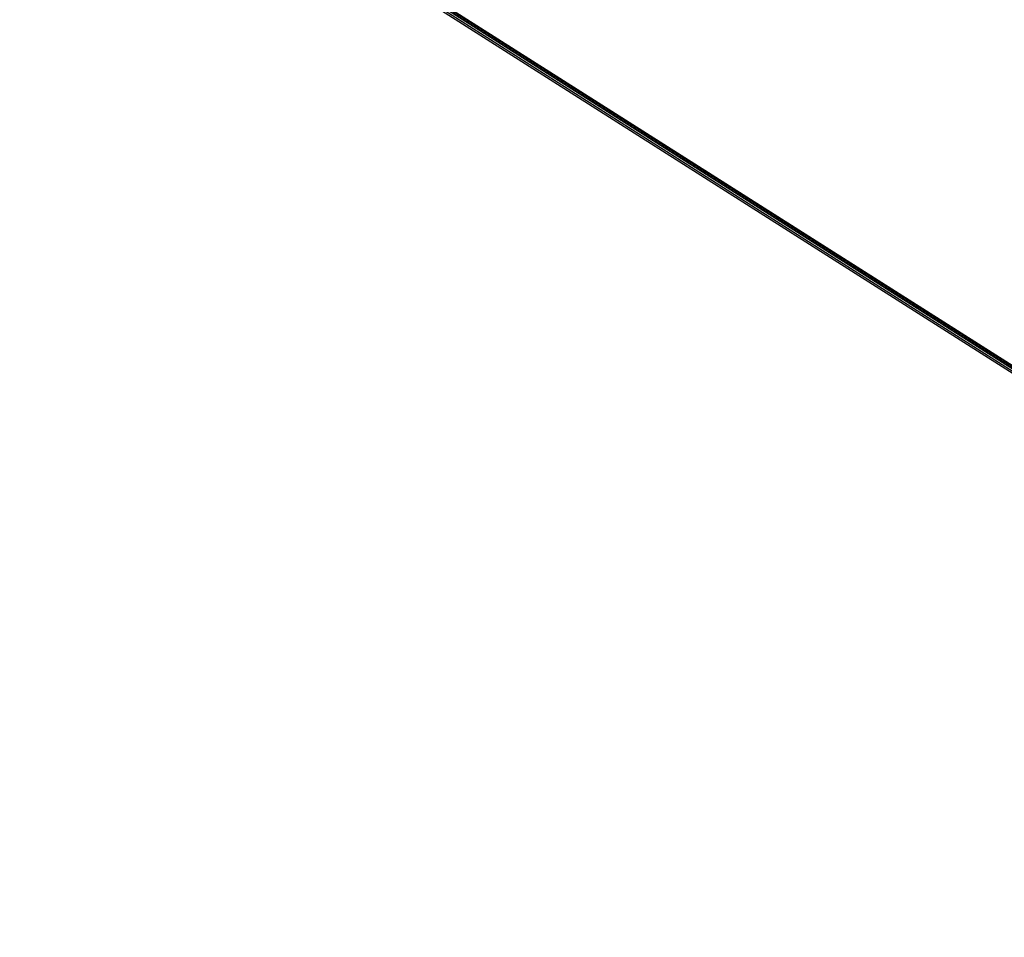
# Model space of a CAD drawing. Extents: x 1160061 to 2574774, y 200346 to 1150371.
# Tile 80 of 123: x 2445894 to 2465080, y 368393 to 386276. Entities that reach past the tile are written whole.
import ezdxf

# ---------------------------------------------------------------- set-up
doc = ezdxf.new("R2010")
doc.units = 0
doc.header["$MEASUREMENT"] = 0
doc.layers.add('Prop Drainage Structure Scour Hole Detail CELL', color=9, linetype='Continuous', lineweight=30)
doc.layers.add('Typical Terminator CELL', color=7, linetype='Continuous', lineweight=0)
doc.styles.add('Style-GEOMETRICFUTURA_211_M_L', font='GEOMETRICFUTURA_211_M_L.shx')
doc.dimstyles.new('erosion_control', dxfattribs={"dimtxt": 4.99999, "dimasz": 9.99998, "dimexe": 2.499995, "dimexo": 2.499995, "dimgap": 2.499995, "dimtad": 0, "dimtih": 1, "dimtoh": 1, "dimzin": 3, "dimdsep": 46, "dimtxsty": 'Style-GEOMETRICFUTURA_211_M_L', "dimcen": 0.09, "dimaunit": 1, "dimadec": 4, "dimazin": 3, "dimtfac": 1, "dimtofl": 0, "dimtmove": 0, "dimatfit": 1, "dimfxl": 1, "dimtzin": 3, "dimlwd": 106, "dimarcsym": 0})

# ---------------------------------------------------------------- blocks, each defined once
blk = doc.blocks.new('TERMINATOR_0.5')
at = {"color": 1, "linetype": 'Continuous', "lineweight": 0}
blk.add_line((0, 0), (-0.992551, -0.12183), dxfattribs=at)
at = {"layer": 'Typical Terminator CELL', "color": 1, "linetype": 'Continuous', "lineweight": 0, "extrusion": (0, 0, -1)}
blk.add_solid([(1.016539, 0.122782), (0, 0), (0.866019, -0.106299), (0.961185, -0.373521)], dxfattribs=at)
blk = doc.blocks.new('PROP DRAINAGE STRUCTURE SCOUR HOLE DETAIL')
at = {"layer": 'Prop Drainage Structure Scour Hole Detail CELL', "lineweight": 13, "annotation_type": 0, "has_hookline": 1, "hookline_direction": 1, "horizontal_direction": (0.160147, 0.987093, 0)}
for points, text_width in [([(107.358259, 42.535433), (574927.015532, 1339896.744006)], 61.936846), ([(116.167115, 46.576125), (574887.486302, 1339875.985101)], 7.606045), ([(117.374823, 167.995839), (574899.508765, 1339774.464058)], 48.18051), ([(148.543029, 41.906318), (574865.250415, 1339925.777013)], 36.375685), ([(165.787546, 46.508689), (574861.7786, 1339889.752708)], 17.053299), ([(85.237387, 180.033314), (574895.006536, 1339718.847286)], 35.884777)]:
    blk.add_leader(points, dimstyle='erosion_control', override={"dimtxt": 3.999992, "dimasz": 3.999992, "dimgap": 1.999996, "dimldrblk": 'TERMINATOR_0.5', "dimlwd": -2}, dxfattribs=dict(at, text_width=text_width))

msp = doc.modelspace()

# ---------------------------------------------------------------- block references
at = {"layer": 'Prop Drainage Structure Scour Hole Detail CELL', "rotation": 80.78459}
msp.add_blockref('PROP DRAINAGE STRUCTURE SCOUR HOLE DETAIL', (2482693, 368280), dxfattribs=at)

doc.saveas('drawing.dxf')
